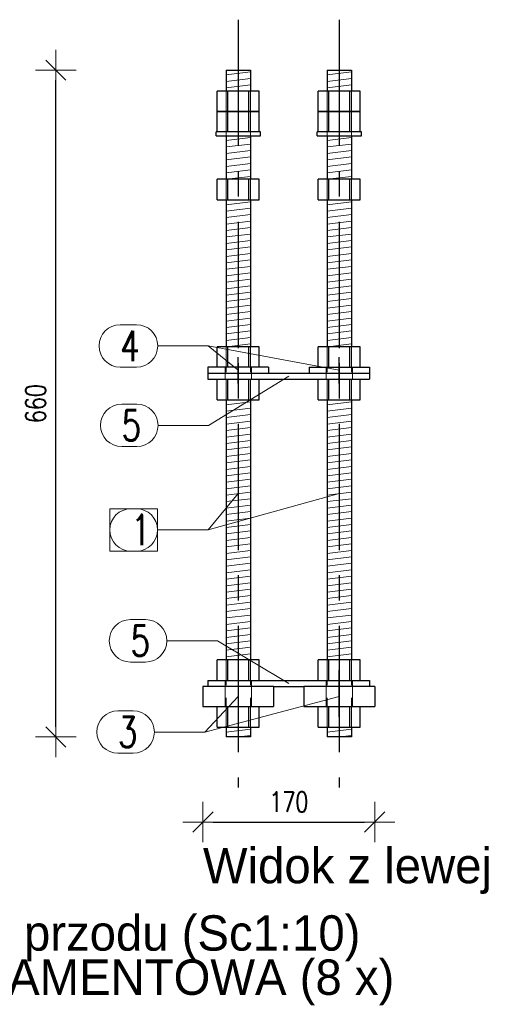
# Model space of a CAD drawing. Header units: millimetres. Extents: x 2268 to 2689, y 16092 to 16416.
# Tile 10 of 13: x 2520 to 2568, y 16251 to 16349. Entities that reach past the tile are written whole.
import ezdxf

# ---------------------------------------------------------------- set-up
doc = ezdxf.new("R2010")
doc.units = ezdxf.units.MM
doc.header["$LTSCALE"] = 10
doc.linetypes.add('HIDDEN', pattern=[0.375, 0.25, -0.125])
doc.linetypes.add('MITTE', pattern=[2, 1.25, -0.25, 0.25, -0.25])
doc.layers.get('Defpoints').update_dxf_attribs({"color": 1})
for name, color, linetype, lineweight in [('PS_DIM', 4, 'Continuous', 13), ('PS_Hatch', 3, 'Continuous', 9), ('PS_Hidden', 2, 'HIDDEN', 9), ('PS_Pos', 1, 'Continuous', 15), ('PS_SOLID', 7, 'Continuous', 30)]:
    doc.layers.add(name, color=color, linetype=linetype, lineweight=lineweight)
doc.layers.add('PS_MID', color=5, linetype='MITTE')
doc.layers.add('PS_SHAPE', color=3, linetype='Continuous')
doc.styles.add('simplex', font='simplex.shx', dxfattribs={"width": 0.75})
doc.dimstyles.new('1_10_PRZ', dxfattribs={"dimtxt": 2, "dimasz": 1, "dimexe": 2, "dimexo": 5, "dimgap": 1, "dimtad": 1, "dimdec": 0, "dimlfac": 10, "dimtxsty": 'simplex', "dimblk": 'dimznak', "dimcen": 2, "dimse1": 1, "dimse2": 1, "dimclrt": 3, "dimadec": 1, "dimazin": 0, "dimtfac": 1, "dimtdec": 0, "dimtix": 1, "dimtmove": 2, "dimatfit": 3, "dimldrblk": 'dim-grot', "dimfxl": 1, "dimarcsym": 0})

# ---------------------------------------------------------------- blocks, each defined once
blk = doc.blocks.new('*X53')
at = {"layer": 'PS_Hidden', "color": 2, "linetype": 'HIDDEN'}
for p, q in [((88.439, 28.92), (88.439, 30.94)), ((88.439, 30.94), (88.439, 26.5)), ((90.839, 28.92), (90.839, 30.94)), ((90.839, 30.94), (90.839, 26.5)), ((98.439, 28.92), (98.439, 30.94)), ((98.439, 30.94), (98.439, 26.5)), ((100.839, 28.92), (100.839, 30.94)), ((100.839, 30.94), (100.839, 26.5)), ((88.439, 26.5), (88.439, 28.92)), ((90.839, 26.5), (90.839, 28.92)), ((98.439, 26.5), (98.439, 28.92)), ((100.839, 26.5), (100.839, 28.92)), ((88.439, 20.18), (88.439, 22.2)), ((88.439, 22.2), (88.439, 20.18)), ((90.839, 20.18), (90.839, 22.2)), ((90.839, 22.2), (90.839, 20.18)), ((98.439, 20.18), (98.439, 22.2)), ((98.439, 22.2), (98.439, 20.18)), ((100.839, 20.18), (100.839, 22.2)), ((100.839, 22.2), (100.839, 20.18)), ((88.439, 3.6), (88.439, 5.62)), ((88.439, 5.62), (88.439, 0.38)), ((90.839, 3.6), (90.839, 5.62)), ((90.839, 5.62), (90.839, 0.38)), ((98.439, 3.6), (98.439, 5.62)), ((98.439, 5.62), (98.439, 0.38)), ((100.839, 3.6), (100.839, 5.62)), ((100.839, 5.62), (100.839, 0.38)), ((88.339, 3.6), (88.339, 3)), ((88.339, 2.4), (88.339, 3)), ((90.939, 3.6), (90.939, 3)), ((90.939, 2.4), (90.939, 3)), ((98.339, 3.6), (98.339, 3)), ((98.339, 2.4), (98.339, 3)), ((100.939, 3.6), (100.939, 3)), ((100.939, 2.4), (100.939, 3)), ((88.439, 0.38), (88.439, 2.4)), ((90.839, 0.38), (90.839, 2.4)), ((98.439, 0.38), (98.439, 2.4)), ((100.839, 0.38), (100.839, 2.4)), ((88.439, -27.4), (88.439, -25.38)), ((88.439, -25.38), (88.439, -32.02)), ((90.839, -27.4), (90.839, -25.38)), ((90.839, -25.38), (90.839, -32.02)), ((98.439, -27.4), (98.439, -25.38)), ((98.439, -25.38), (98.439, -32.02)), ((100.839, -27.4), (100.839, -25.38)), ((100.839, -25.38), (100.839, -32.02)), ((88.339, -28), (88.339, -27.4)), ((88.339, -30), (88.339, -28)), ((90.939, -28), (90.939, -27.4)), ((90.939, -30), (90.939, -28)), ((98.339, -28), (98.339, -27.4)), ((98.339, -30), (98.339, -28)), ((100.939, -28), (100.939, -27.4)), ((100.939, -30), (100.939, -28)), ((88.439, -32.02), (88.439, -30)), ((90.839, -32.02), (90.839, -30)), ((98.439, -32.02), (98.439, -30)), ((100.839, -32.02), (100.839, -30))]:
    blk.add_line(p, q, dxfattribs=at)
at = {"layer": 'PS_MID', "color": 5, "linetype": 'MITTE'}
for p, q in [((89.639, 38), (89.639, -38)), ((89.639, 38), (89.639, -38)), ((99.639, 38), (99.639, -38)), ((99.639, 38), (99.639, -38)), ((89.639, 2), (89.639, 4.6)), ((89.639, 2), (89.639, 4.6)), ((89.639, 4), (89.639, 1.4)), ((89.639, 4), (89.639, 1.4)), ((99.639, 2), (99.639, 4.6)), ((99.639, 2), (99.639, 4.6)), ((99.639, 4), (99.639, 1.4)), ((99.639, 4), (99.639, 1.4)), ((89.639, -26.4), (89.639, -29)), ((89.639, -26.4), (89.639, -29)), ((89.639, -27), (89.639, -31)), ((89.639, -27), (89.639, -31)), ((99.639, -29), (99.639, -26.4)), ((99.639, -26.4), (99.639, -29)), ((99.639, -31), (99.639, -27)), ((99.639, -27), (99.639, -31))]:
    blk.add_line(p, q, dxfattribs=at)
at = {"layer": 'PS_SOLID', "color": 7, "linetype": 'Continuous'}
for p, q in [((88.439, 33), (90.839, 33)), ((88.439, 33), (88.439, 30.94)), ((90.839, 33), (90.839, 30.94)), ((98.439, 33), (100.839, 33)), ((98.439, 33), (98.439, 30.94)), ((100.839, 33), (100.839, 30.94)), ((87.561, 28.92), (87.561, 30.94)), ((88.6, 30.94), (87.561, 30.94)), ((90.678, 30.94), (88.6, 30.94)), ((88.6, 28.92), (88.6, 30.94)), ((90.678, 28.92), (90.678, 30.94)), ((91.718, 30.94), (90.678, 30.94)), ((91.718, 28.92), (91.718, 30.94)), ((97.561, 28.92), (97.561, 30.94)), ((98.6, 30.94), (97.561, 30.94)), ((100.678, 30.94), (98.6, 30.94)), ((98.6, 28.92), (98.6, 30.94)), ((100.678, 28.92), (100.678, 30.94)), ((101.718, 30.94), (100.678, 30.94)), ((101.718, 28.92), (101.718, 30.94)), ((87.561, 28.92), (88.6, 28.92)), ((87.561, 26.9), (87.561, 28.92)), ((88.6, 28.92), (87.561, 28.92)), ((88.6, 28.92), (90.678, 28.92)), ((90.678, 28.92), (88.6, 28.92)), ((88.6, 26.9), (88.6, 28.92)), ((90.678, 28.92), (91.718, 28.92)), ((90.678, 26.9), (90.678, 28.92)), ((91.718, 28.92), (90.678, 28.92)), ((91.718, 26.9), (91.718, 28.92)), ((97.561, 26.9), (97.561, 28.92)), ((98.6, 28.92), (97.561, 28.92)), ((97.561, 28.92), (98.6, 28.92)), ((100.678, 28.92), (98.6, 28.92)), ((98.6, 26.9), (98.6, 28.92)), ((98.6, 28.92), (100.678, 28.92)), ((100.678, 26.9), (100.678, 28.92)), ((101.718, 28.92), (100.678, 28.92)), ((100.678, 28.92), (101.718, 28.92)), ((101.718, 26.9), (101.718, 28.92)), ((91.839, 26.9), (87.439, 26.9)), ((87.439, 26.5), (87.439, 26.9)), ((87.439, 26.5), (91.839, 26.5)), ((88.439, 26.5), (88.439, 22.2)), ((90.839, 26.5), (90.839, 22.2)), ((91.839, 26.5), (91.839, 26.9)), ((101.839, 26.9), (97.439, 26.9)), ((97.439, 26.5), (97.439, 26.9)), ((97.439, 26.5), (101.839, 26.5)), ((98.439, 26.5), (98.439, 22.2)), ((100.839, 26.5), (100.839, 22.2)), ((101.839, 26.5), (101.839, 26.9)), ((87.561, 20.18), (87.561, 22.2)), ((88.6, 22.2), (87.561, 22.2)), ((90.678, 22.2), (88.6, 22.2)), ((88.6, 20.18), (88.6, 22.2)), ((90.678, 20.18), (90.678, 22.2)), ((91.718, 22.2), (90.678, 22.2)), ((91.718, 20.18), (91.718, 22.2)), ((97.561, 20.18), (97.561, 22.2)), ((98.6, 22.2), (97.561, 22.2)), ((100.678, 22.2), (98.6, 22.2)), ((98.6, 20.18), (98.6, 22.2)), ((100.678, 20.18), (100.678, 22.2)), ((101.718, 22.2), (100.678, 22.2)), ((101.718, 20.18), (101.718, 22.2)), ((87.561, 20.18), (88.6, 20.18)), ((88.439, 20.18), (88.439, 5.62)), ((88.6, 20.18), (90.678, 20.18)), ((90.678, 20.18), (91.718, 20.18)), ((90.839, 20.18), (90.839, 5.62)), ((97.561, 20.18), (98.6, 20.18)), ((98.439, 20.18), (98.439, 5.62)), ((98.6, 20.18), (100.678, 20.18)), ((100.678, 20.18), (101.718, 20.18)), ((100.839, 20.18), (100.839, 5.62)), ((87.561, 3.6), (87.561, 5.62)), ((88.6, 5.62), (87.561, 5.62)), ((90.678, 5.62), (88.6, 5.62)), ((88.6, 3.6), (88.6, 5.62)), ((90.678, 3.6), (90.678, 5.62)), ((91.718, 5.62), (90.678, 5.62)), ((91.718, 3.6), (91.718, 5.62)), ((97.561, 3.6), (97.561, 5.62)), ((98.6, 5.62), (97.561, 5.62)), ((100.678, 5.62), (98.6, 5.62)), ((98.6, 3.6), (98.6, 5.62)), ((100.678, 3.6), (100.678, 5.62)), ((101.718, 5.62), (100.678, 5.62)), ((101.718, 3.6), (101.718, 5.62)), ((86.639, 3.6), (86.639, 3)), ((92.639, 3.6), (86.639, 3.6)), ((86.639, 3), (102.639, 3)), ((86.639, 3), (86.639, 2.4)), ((86.639, 3), (92.639, 3)), ((92.639, 3.6), (92.639, 3)), ((96.639, 3.6), (102.639, 3.6)), ((96.639, 3.6), (96.639, 3)), ((96.639, 3), (102.639, 3)), ((102.639, 3.6), (102.639, 3)), ((102.639, 3), (102.639, 2.4)), ((86.639, 2.4), (102.639, 2.4)), ((87.561, 0.38), (87.561, 2.4)), ((88.6, 0.38), (88.6, 2.4)), ((90.678, 0.38), (90.678, 2.4)), ((91.718, 0.38), (91.718, 2.4)), ((97.561, 0.38), (97.561, 2.4)), ((98.6, 0.38), (98.6, 2.4)), ((100.678, 0.38), (100.678, 2.4)), ((101.718, 0.38), (101.718, 2.4)), ((87.561, 0.38), (88.6, 0.38)), ((88.439, 0.38), (88.439, -25.38)), ((88.6, 0.38), (90.678, 0.38)), ((90.678, 0.38), (91.718, 0.38)), ((90.839, 0.38), (90.839, -25.38)), ((97.561, 0.38), (98.6, 0.38)), ((98.439, 0.38), (98.439, -25.38)), ((98.6, 0.38), (100.678, 0.38)), ((100.678, 0.38), (101.718, 0.38)), ((100.839, 0.38), (100.839, -25.38)), ((87.561, -27.4), (87.561, -25.38)), ((88.6, -25.38), (87.561, -25.38)), ((90.678, -25.38), (88.6, -25.38)), ((88.6, -27.4), (88.6, -25.38)), ((90.678, -27.4), (90.678, -25.38)), ((91.718, -25.38), (90.678, -25.38)), ((91.718, -27.4), (91.718, -25.38)), ((97.561, -27.4), (97.561, -25.38)), ((98.6, -25.38), (97.561, -25.38)), ((100.678, -25.38), (98.6, -25.38)), ((98.6, -27.4), (98.6, -25.38)), ((100.678, -27.4), (100.678, -25.38)), ((101.718, -25.38), (100.678, -25.38)), ((101.718, -27.4), (101.718, -25.38)), ((93.139, -28), (86.139, -28)), ((86.139, -28), (86.139, -30)), ((86.639, -27.4), (102.639, -27.4)), ((86.639, -27.4), (86.639, -28)), ((93.139, -28), (93.139, -30)), ((93.139, -28), (96.139, -28)), ((103.139, -28), (96.139, -28)), ((96.139, -28), (96.139, -30)), ((102.639, -27.4), (102.639, -28)), ((103.139, -28), (103.139, -30)), ((86.139, -30), (93.139, -30)), ((87.561, -32.02), (87.561, -30)), ((88.6, -32.02), (88.6, -30)), ((90.678, -32.02), (90.678, -30)), ((91.718, -32.02), (91.718, -30)), ((96.139, -30), (103.139, -30)), ((97.561, -32.02), (97.561, -30)), ((98.6, -32.02), (98.6, -30)), ((100.678, -32.02), (100.678, -30)), ((101.718, -32.02), (101.718, -30)), ((87.561, -32.02), (88.6, -32.02)), ((88.439, -32.02), (88.439, -33)), ((88.6, -32.02), (90.678, -32.02)), ((90.678, -32.02), (91.718, -32.02)), ((90.839, -32.02), (90.839, -33)), ((97.561, -32.02), (98.6, -32.02)), ((98.439, -32.02), (98.439, -33)), ((98.6, -32.02), (100.678, -32.02)), ((100.678, -32.02), (101.718, -32.02)), ((100.839, -32.02), (100.839, -33)), ((89.639, -33), (88.439, -33)), ((90.839, -33), (89.639, -33)), ((99.639, -33), (98.439, -33)), ((100.839, -33), (99.639, -33))]:
    blk.add_line(p, q, dxfattribs=at)
blk = doc.blocks.new('dimznak')
at = {"color": 0}
for points in [[(0, 2), (0, -2)], [(-2, 0), (2, 0)]]:
    blk.add_lwpolyline(points, dxfattribs=at)
at = {"color": 2}
blk.add_lwpolyline([(1, 1), (-1, -1)], dxfattribs=at)
blk = doc.blocks.new('*D73')
at = {"layer": 'Defpoints', "color": 0, "transparency": 16777216}
for p in [(2538.059, 16282.899), (2555.059, 16282.899), (2555.059, 16269.473)]:
    blk.add_point(p, dxfattribs=at)
at = {"layer": 'PS_DIM', "color": 0, "lineweight": -2, "transparency": 16777216}
blk.add_line((2539.059, 16269.473), (2554.059, 16269.473), dxfattribs=at)
at = {"layer": 'PS_DIM', "color": 0, "lineweight": -2, "transparency": 16777216, "rotation": 180}
blk.add_blockref('dimznak', (2538.059, 16269.473), dxfattribs=at)
at = {"layer": 'PS_DIM', "color": 0, "lineweight": -2, "transparency": 16777216}
blk.add_blockref('dimznak', (2555.059, 16269.473), dxfattribs=at)
at = {"layer": 'PS_DIM', "color": 3, "transparency": 16777216, "insert": (2546.559, 16271.473), "char_height": 2, "attachment_point": 5, "style": 'simplex'}
blk.add_mtext('170', dxfattribs=at)
blk = doc.blocks.new('dim-grot')
blk.add_hatch(color=256).paths.add_polyline_path([(0, 0), (-2, 0.5), (-2, -0.5)])
blk.add_lwpolyline([(0, 0), (-2, 0.5), (-2, -0.5), (0, 0)])
blk = doc.blocks.new('*D74')
at = {"layer": 'Defpoints', "color": 0, "transparency": 16777216}
for p in [(2503.617, 16343.899), (2523.501, 16343.899), (2503.617, 16277.899)]:
    blk.add_point(p, dxfattribs=at)
at = {"layer": 'PS_DIM', "color": 0, "lineweight": -2, "transparency": 16777216}
blk.add_line((2523.501, 16278.899), (2523.501, 16342.899), dxfattribs=at)
for p, rotation in [((2523.501, 16343.899), 90), ((2523.501, 16277.899), 270)]:
    blk.add_blockref('dimznak', p, dxfattribs=dict(at, rotation=rotation))
at = {"layer": 'PS_DIM', "color": 3, "transparency": 16777216, "insert": (2521.501, 16310.899), "char_height": 2, "attachment_point": 5, "rotation": 90, "style": 'simplex'}
blk.add_mtext('660', dxfattribs=at)
blk = doc.blocks.new('*X126')
at = {"color": 1}
for p, q in [((2546.559, 16313.599), (2538.617, 16308.742)), ((2530.017, 16310.842), (2531.517, 16310.842)), ((2533.617, 16308.742), (2538.617, 16308.742)), ((2530.017, 16306.642), (2531.517, 16306.642))]:
    blk.add_line(p, q, dxfattribs=at)
for centre, start, end in [((2530.017, 16308.742), 90, 270), ((2531.517, 16308.742), 270, 90)]:
    blk.add_arc(centre, 2.1, start, end, dxfattribs=at)
at = {"color": 2, "style": 'simplex', "width": 0.75}
blk.add_text('5', height=3, dxfattribs=at).set_placement((2530.017, 16307.242))
blk = doc.blocks.new('*X127')
at = {"color": 1}
for p, q in [((2546.559, 16313.599), (2538.617, 16308.742)), ((2530.017, 16310.842), (2531.517, 16310.842)), ((2533.617, 16308.742), (2538.617, 16308.742)), ((2530.017, 16306.642), (2531.517, 16306.642))]:
    blk.add_line(p, q, dxfattribs=at)
for centre, start, end in [((2530.017, 16308.742), 90, 270), ((2531.517, 16308.742), 270, 90)]:
    blk.add_arc(centre, 2.1, start, end, dxfattribs=at)
at = {"color": 2, "style": 'simplex', "width": 0.75}
blk.add_text('5', height=3, dxfattribs=at).set_placement((2530.017, 16307.242))
blk = doc.blocks.new('*X128')
at = {"color": 1}
for p, q in [((2529.877, 16318.709), (2531.484, 16318.709)), ((2533.584, 16316.609), (2538.584, 16316.609)), ((2541.559, 16314.199), (2538.584, 16316.609)), ((2529.877, 16314.509), (2531.484, 16314.509))]:
    blk.add_line(p, q, dxfattribs=at)
for centre, start, end in [((2529.877, 16316.609), 90, 270), ((2531.484, 16316.609), 270, 90)]:
    blk.add_arc(centre, 2.1, start, end, dxfattribs=at)
at = {"color": 2, "style": 'simplex', "width": 0.75}
blk.add_text('4', height=3, dxfattribs=at).set_placement((2529.877, 16315.109))
blk = doc.blocks.new('*X129')
at = {"color": 1}
for p, q in [((2529.877, 16318.709), (2531.484, 16318.709)), ((2533.584, 16316.609), (2538.584, 16316.609)), ((2551.559, 16314.199), (2538.584, 16316.609)), ((2529.877, 16314.509), (2531.484, 16314.509))]:
    blk.add_line(p, q, dxfattribs=at)
for centre, start, end in [((2529.877, 16316.609), 90, 270), ((2531.484, 16316.609), 270, 90)]:
    blk.add_arc(centre, 2.1, start, end, dxfattribs=at)
at = {"color": 2, "style": 'simplex', "width": 0.75}
blk.add_text('4', height=3, dxfattribs=at).set_placement((2529.877, 16315.109))
blk = doc.blocks.new('*X130')
at = {"color": 1}
for p, q in [((2551.559, 16301.991), (2538.575, 16298.393)), ((2533.575, 16300.493), (2528.84, 16300.493)), ((2528.84, 16300.493), (2528.84, 16296.293)), ((2533.575, 16296.293), (2533.575, 16300.493)), ((2533.575, 16298.393), (2538.575, 16298.393)), ((2528.84, 16296.293), (2533.575, 16296.293))]:
    blk.add_line(p, q, dxfattribs=at)
at = {"color": 30, "style": 'simplex', "width": 0.75}
blk.add_text('1', height=3, dxfattribs=at).set_placement((2530.94, 16296.893))
blk = doc.blocks.new('*X131')
at = {"color": 1}
for p, q in [((2541.559, 16301.991), (2538.575, 16298.393)), ((2530.94, 16300.493), (2531.475, 16300.493)), ((2533.575, 16298.393), (2538.575, 16298.393)), ((2530.94, 16296.293), (2531.475, 16296.293))]:
    blk.add_line(p, q, dxfattribs=at)
for centre, start, end in [((2530.94, 16298.393), 90, 270), ((2531.475, 16298.393), 270, 90)]:
    blk.add_arc(centre, 2.1, start, end, dxfattribs=at)
at = {"color": 2, "style": 'simplex', "width": 0.75}
blk.add_text('1', height=3, dxfattribs=at).set_placement((2530.94, 16296.893))
blk = doc.blocks.new('*X132')
at = {"color": 1}
for p, q in [((2541.559, 16301.991), (2538.575, 16298.393)), ((2530.94, 16300.493), (2531.475, 16300.493)), ((2533.575, 16298.393), (2538.575, 16298.393)), ((2530.94, 16296.293), (2531.475, 16296.293))]:
    blk.add_line(p, q, dxfattribs=at)
for centre, start, end in [((2530.94, 16298.393), 90, 270), ((2531.475, 16298.393), 270, 90)]:
    blk.add_arc(centre, 2.1, start, end, dxfattribs=at)
at = {"color": 2, "style": 'simplex', "width": 0.75}
blk.add_text('1', height=3, dxfattribs=at).set_placement((2530.94, 16296.893))
blk = doc.blocks.new('*X133')
at = {"color": 1}
for p, q in [((2530.888, 16289.518), (2532.388, 16289.518)), ((2534.488, 16287.418), (2539.488, 16287.418)), ((2546.559, 16283.199), (2539.488, 16287.418)), ((2530.888, 16285.318), (2532.388, 16285.318))]:
    blk.add_line(p, q, dxfattribs=at)
for centre, start, end in [((2530.888, 16287.418), 90, 270), ((2532.388, 16287.418), 270, 90)]:
    blk.add_arc(centre, 2.1, start, end, dxfattribs=at)
at = {"color": 2, "style": 'simplex', "width": 0.75}
blk.add_text('5', height=3, dxfattribs=at).set_placement((2530.888, 16285.918))
blk = doc.blocks.new('*X134')
at = {"color": 1}
for p, q in [((2530.888, 16289.518), (2532.388, 16289.518)), ((2534.488, 16287.418), (2539.488, 16287.418)), ((2546.559, 16283.199), (2539.488, 16287.418)), ((2530.888, 16285.318), (2532.388, 16285.318))]:
    blk.add_line(p, q, dxfattribs=at)
for centre, start, end in [((2530.888, 16287.418), 90, 270), ((2532.388, 16287.418), 270, 90)]:
    blk.add_arc(centre, 2.1, start, end, dxfattribs=at)
at = {"color": 2, "style": 'simplex', "width": 0.75}
blk.add_text('5', height=3, dxfattribs=at).set_placement((2530.888, 16285.918))
blk = doc.blocks.new('*X135')
at = {"color": 1}
for p, q in [((2551.559, 16281.899), (2538.254, 16278.384)), ((2529.654, 16280.484), (2531.154, 16280.484)), ((2533.254, 16278.384), (2538.254, 16278.384)), ((2529.654, 16276.284), (2531.154, 16276.284))]:
    blk.add_line(p, q, dxfattribs=at)
for centre, start, end in [((2529.654, 16278.384), 90, 270), ((2531.154, 16278.384), 270, 90)]:
    blk.add_arc(centre, 2.1, start, end, dxfattribs=at)
at = {"color": 2, "style": 'simplex', "width": 0.75}
blk.add_text('3', height=3, dxfattribs=at).set_placement((2529.654, 16276.884))
blk = doc.blocks.new('*X136')
at = {"color": 1}
for p, q in [((2541.559, 16281.899), (2538.254, 16278.384)), ((2529.654, 16280.484), (2531.154, 16280.484)), ((2533.254, 16278.384), (2538.254, 16278.384)), ((2529.654, 16276.284), (2531.154, 16276.284))]:
    blk.add_line(p, q, dxfattribs=at)
for centre, start, end in [((2529.654, 16278.384), 90, 270), ((2531.154, 16278.384), 270, 90)]:
    blk.add_arc(centre, 2.1, start, end, dxfattribs=at)
at = {"color": 2, "style": 'simplex', "width": 0.75}
blk.add_text('3', height=3, dxfattribs=at).set_placement((2529.654, 16276.884))

msp = doc.modelspace()

# ---------------------------------------------------------------- hatches: boundary and pattern name
at = {"layer": 'PS_Hatch'}
h = msp.add_hatch(dxfattribs=at)
h.set_pattern_fill('LINE', color=3, scale=0.2, angle=7)
h.set_pattern_definition([(7, (-13834.67264, 18427.3555), (-0.077387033, 0.630266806), [])])
h.paths.add_polyline_path([(2542.759, 16341.839), (2542.759, 16343.899), (2540.359, 16343.899), (2540.359, 16341.839)])
h = msp.add_hatch(dxfattribs=at)
h.set_pattern_fill('LINE', color=3, scale=0.2, angle=7)
h.set_pattern_definition([(7, (-13824.67264, 18427.3555), (-0.077387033, 0.630266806), [])])
h.paths.add_polyline_path([(2552.759, 16341.839), (2552.759, 16343.899), (2550.359, 16343.899), (2550.359, 16341.839)])
h = msp.add_hatch(dxfattribs=at)
h.set_pattern_fill('LINE', color=3, scale=0.2, angle=7)
h.set_pattern_definition([(7, (-13834.67264, 18420.8555), (-0.077387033, 0.630266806), [])])
h.paths.add_polyline_path([(2542.759, 16333.099), (2542.759, 16337.399), (2540.359, 16337.399), (2540.359, 16333.099)])
h = msp.add_hatch(dxfattribs=at)
h.set_pattern_fill('LINE', color=3, scale=0.2, angle=7)
h.set_pattern_definition([(7, (-13824.67264, 18420.8555), (-0.077387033, 0.630266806), [])])
h.paths.add_polyline_path([(2552.759, 16333.099), (2552.759, 16337.399), (2550.359, 16337.399), (2550.359, 16333.099)])
h = msp.add_hatch(dxfattribs=at)
h.set_pattern_fill('LINE', color=3, scale=0.2, angle=7)
h.set_pattern_definition([(7, (-13834.67264, 18415.1455), (-0.077387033, 0.630266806), [])])
h.paths.add_polyline_path([(2542.759, 16316.519), (2542.759, 16331.079), (2540.359, 16331.079), (2540.359, 16316.519)])
h = msp.add_hatch(dxfattribs=at)
h.set_pattern_fill('LINE', color=3, scale=0.2, angle=7)
h.set_pattern_definition([(7, (-13824.67264, 18415.1455), (-0.077387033, 0.630266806), [])])
h.paths.add_polyline_path([(2552.759, 16316.519), (2552.759, 16331.079), (2550.359, 16331.079), (2550.359, 16316.519)])
h = msp.add_hatch(dxfattribs=at)
h.set_pattern_fill('LINE', color=3, scale=0.2, angle=7)
h.set_pattern_definition([(7, (-13834.67264, 18395.3455), (-0.077387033, 0.630266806), [])])
h.paths.add_polyline_path([(2542.759, 16285.519), (2542.759, 16311.279), (2540.359, 16311.279), (2540.359, 16285.519)])
h = msp.add_hatch(dxfattribs=at)
h.set_pattern_fill('LINE', color=3, scale=0.2, angle=7)
h.set_pattern_definition([(7, (-13824.67264, 18395.3455), (-0.077387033, 0.630266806), [])])
h.paths.add_polyline_path([(2552.759, 16285.519), (2552.759, 16311.279), (2550.359, 16311.279), (2550.359, 16285.519)])
h = msp.add_hatch(dxfattribs=at)
h.set_pattern_fill('LINE', color=3, scale=0.2, angle=7)
h.set_pattern_definition([(7, (-13834.67264, 18362.9455), (-0.077387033, 0.630266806), [])])
h.paths.add_polyline_path([(2542.759, 16277.899), (2542.759, 16278.879), (2540.359, 16278.879), (2540.359, 16277.899)])
h = msp.add_hatch(dxfattribs=at)
h.set_pattern_fill('LINE', color=3, scale=0.2, angle=7)
h.set_pattern_definition([(7, (-13824.67264, 18362.9455), (-0.077387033, 0.630266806), [])])
h.paths.add_polyline_path([(2552.759, 16277.899), (2552.759, 16278.879), (2550.359, 16278.879), (2550.359, 16277.899)])

# ---------------------------------------------------------------- block references
at = {"layer": 'PS_Pos'}
for name in ['*X128', '*X129', '*X126', '*X127', '*X130', '*X131', '*X132', '*X133', '*X134', '*X135', '*X136']:
    msp.add_blockref(name, (0, 0), dxfattribs=at)
at = {"layer": 'PS_SHAPE', "color": 2}
msp.add_blockref('*X53', (2451.92, 16310.899), dxfattribs=at)

# ---------------------------------------------------------------- texts
at = {"color": 0}
for s, p in [('Widok z lewej', (2538.059, 16263.415)), ('KF.1.1 Widok z przodu (Sc1:10)', (2487.317, 16256.745)), ('KOTEW FUNDAMENTOWA (8 x)', (2487.317, 16252.37))]:
    msp.add_text(s, height=3.5, dxfattribs=at).set_placement(p)

# ---------------------------------------------------------------- dimensions: what is measured, and where the dimension line sits
at = {"layer": 'PS_DIM'}
dim = msp.add_linear_dim(base=(2523.501, 16343.899), p1=(2503.617, 16277.899), p2=(2503.617, 16343.899), angle=90, dimstyle='1_10_PRZ', dxfattribs=at)
dim.commit()
dim.dimension.update_dxf_attribs({"geometry": '*D74', "text_midpoint": (2521.501, 16310.899)})
dim = msp.add_linear_dim(base=(2555.059, 16269.473), p1=(2538.059, 16282.899), p2=(2555.059, 16282.899), dimstyle='1_10_PRZ', dxfattribs=at)
dim.commit()
dim.dimension.update_dxf_attribs({"geometry": '*D73', "text_midpoint": (2546.559, 16271.473)})

doc.saveas('drawing.dxf')
